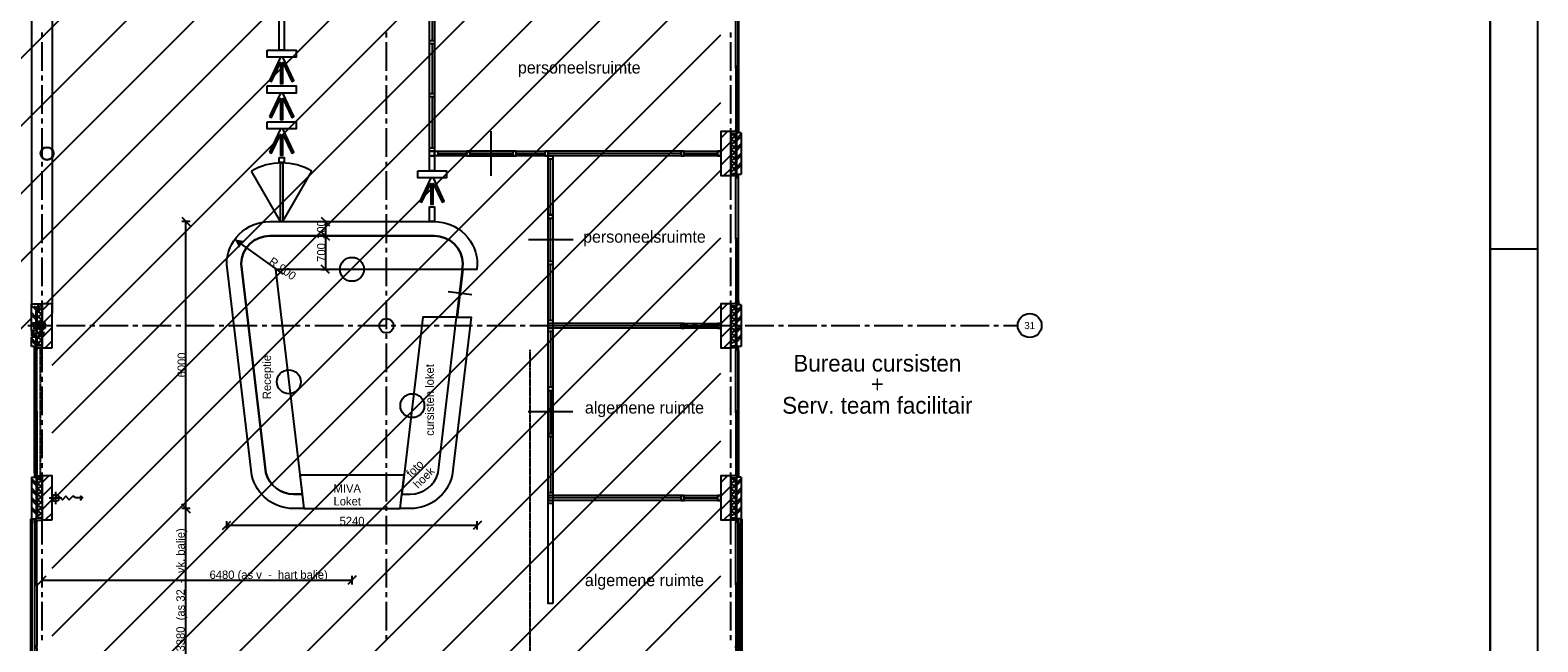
# Model space of a CAD drawing. Extents: x -66955 to 52345, y -20450 to 69550.
# Tile 68 of 94: x 20821 to 52345, y 1043 to 13830. Entities that reach past the tile are written whole.
import ezdxf
from ezdxf.enums import TextEntityAlignment as Align

# ---------------------------------------------------------------- set-up
doc = ezdxf.new("R2010")
doc.units = 0
doc.header["$MEASUREMENT"] = 0
for name, pattern in [('DASHED', [0.75, 0.5, -0.25]), ('HIDDEN', [0.375, 0.25, -0.125]), ('LEEG', [1, -1])]:
    doc.linetypes.add(name, pattern=pattern)
doc.layers.get('DEFPOINTS').update_dxf_attribs({"linetype": 'CONTINUOUS'})
for name, color, linetype in [('-01-', 7, 'CONTINUOUS'), ('-21-', 7, 'CONTINUOUS'), ('-22-', 7, 'CONTINUOUS'), ('-32-', 7, 'CONTINUOUS'), ('-73-', 7, 'CONTINUOUS'), ('-E2-', 7, 'CONTINUOUS'), ('-E8-', 7, 'CONTINUOUS'), ('BEGGR--11-', 7, 'CONTINUOUS'), ('BEGGR--21-', 7, 'CONTINUOUS'), ('BEGGR--22-', 7, 'CONTINUOUS'), ('BEGGR--28-', 7, 'CONTINUOUS'), ('BEGGR--31-', 7, 'CONTINUOUS'), ('BEGGR--E5-', 7, 'CONTINUOUS'), ('STRAMIEN--01-', 7, 'CONTINUOUS'), ('STRAMIEN--E3-', 7, 'CONTINUOUS'), ('STRAMIEN--E7-', 7, 'CONTINUOUS')]:
    doc.layers.add(name, color=color, linetype=linetype)
doc.styles.add('ROMANS', font='ROMANS', dxfattribs={"height": 0.2})
doc.styles.add('txt', font='TXT', dxfattribs={"height": 0.2})
doc.dimstyles.new('MSADIM', dxfattribs={"dimtxt": 175, "dimasz": 175, "dimexe": 87.5, "dimexo": -87.5, "dimgap": 0, "dimtad": 1, "dimdec": 0, "dimzin": 2, "dimtxsty": 'txt', "dimtsz": 175, "dimcen": 175, "dimazin": 3, "dimtfac": 1, "dimtdec": 0, "dimtofl": 0, "dimtmove": 0, "dimatfit": 3, "dimtvp": 87.5, "dimtolj": 1, "dimtzin": 2})

# ---------------------------------------------------------------- blocks, each defined once
blk = doc.blocks.new('*O1')
at = {"layer": '-E2-', "color": 7, "linetype": 'CONTINUOUS'}
blk.add_line((10500, 14850), (9500, 14850), dxfattribs=at)
blk = doc.blocks.new('*O0')
at = {"layer": '-E2-', "color": 7, "linetype": 'CONTINUOUS'}
for points in [[(42000, -89500), (42000, 0), (-76800, 0), (-76800, -89500)], [(-75800, -1000), (41000, -1000), (41000, -79500), (-75800, -79500), (-75800, -1000)], [(41000, -1000), (-75800, -1000), (-75800, -79500), (41000, -79500)]]:
    blk.add_lwpolyline(points, close=True, dxfattribs=at)
blk.add_blockref('*O1', (31500, -74650), dxfattribs=at)
blk = doc.blocks.new('A0100S')
at = {"layer": '-E2-', "color": 7, "linetype": 'CONTINUOUS'}
blk.add_blockref('*O0', (-42000, 89500), dxfattribs=at)
blk = doc.blocks.new('*O25')
at = {"layer": '-32-', "color": 7, "linetype": 'CONTINUOUS'}
blk.add_line((465, 0), (-465, 0), dxfattribs=at)
for points in [[(-50, 517), (-50, -517), (50, -517), (50, 517)], [(50, 517), (-50, 517), (-50, 450), (50, 450)], [(50, -517), (-50, -517), (-50, -450), (50, -450)]]:
    blk.add_lwpolyline(points, close=True, dxfattribs=at)
blk = doc.blocks.new('*O26')
at = {"layer": '-32-', "color": 7, "linetype": 'CONTINUOUS'}
blk.add_line((465, 0), (-465, 0), dxfattribs=at)
for points in [[(-57, -517), (-57, 517), (43, 517), (43, -517)], [(43, 517), (-57, 517), (-57, 450), (43, 450)], [(43, -517), (-57, -517), (-57, -450), (43, -450)]]:
    blk.add_lwpolyline(points, close=True, dxfattribs=at)
blk = doc.blocks.new('*O71')
at = {"layer": '-73-', "color": 7, "linetype": 'CONTINUOUS'}
blk.add_line((2505, 1470), (2008, 1530), dxfattribs=at)
for points in [[(2320, 2116, 0.406413), (1720, 2700), (-1720, 2700, 0.406427), (-2320, 2116), (-2320, 2116), (-1799, -2256, 0.338928), (-1220, -2700), (-1042, -2700), (-1006, -3000), (-1220, -3000, -0.346396), (-2095, -2311), (-2095, -2311), (-2620, 2100, -0.414214), (-1720, 3000), (1720, 3000, -0.414214), (2620, 2100), (2608, 2000), (2306, 2000), (2320, 2116)], [(2320, 2116), (2306, 2000), (-1601, 2000), (-1042, -2700), (-1220, -2700, -0.338926), (-1799, -2256), (-2320, 2116, -0.406414), (-1720, 2700), (1720, 2700, -0.406414), (2320, 2116)], [(2187, 1000), (2489, 1000), (2095, -2311, -0.346396), (1220, -3000), (1006, -3000), (1042, -2700), (1220, -2700, 0.338926), (1799, -2256), (2187, 1000)], [(1799, -2256), (2187, 1000), (1482, 1000), (1042, -2700), (1220, -2700, 0.338926), (1799, -2256)]]:
    blk.add_lwpolyline(points, format="xyb", dxfattribs=at)
for points in [[(2187, 1000), (2207, 1000), (2326, 2000), (2306, 2000)], [(-1089, -2300), (-1006, -3000), (1006, -3000), (1089, -2300)]]:
    blk.add_lwpolyline(points, close=True, dxfattribs=at)
for centre in [(0, 2000), (-1321, -350), (1262, -850)]:
    blk.add_circle(centre, 250, dxfattribs=at)
blk = doc.blocks.new('*N72')
at = {"layer": '-E8-', "color": 7, "linetype": 'CONTINUOUS'}
for p, q in [((23991.5, 9917.5), (24166.5, 9742.5)), ((24166.5, 9830), (23991.5, 9830)), ((24079, 3830), (24079, 9830)), ((24166.5, 3742.5), (23991.5, 3917.5)), ((24166.5, 3830), (23991.5, 3830))]:
    blk.add_line(p, q, dxfattribs=at)
at = {"layer": 'DEFPOINTS', "color": 0, "linetype": 'BYBLOCK'}
for p in [(26390, 9830), (23991.5, 6830), (24079, 3830), (28110, 3830)]:
    blk.add_point(p, dxfattribs=at).dxf.unprotected_set("ltscale", 0)
at = {"layer": '-E8-', "color": 7, "linetype": 'CONTINUOUS', "insert": (23991.5, 6570.61), "char_height": 175, "width": 2090.67, "attachment_point": 4, "rotation": 90, "style": 'txt'}
blk.add_mtext('{\\A0;6000}', dxfattribs=at)
blk = doc.blocks.new('*N73')
at = {"layer": '-E8-', "color": 7, "linetype": 'CONTINUOUS'}
blk.add_line((25099, 9456), (26108, 8730), dxfattribs=at)
blk.add_solid([(25190, 9282), (25099, 9456), (25293, 9424)], dxfattribs=at)
at = {"layer": 'DEFPOINTS', "color": 0, "linetype": 'BYBLOCK'}
for p in [(25830, 8930), (26002, 8914), (26561, 8404)]:
    blk.add_point(p, dxfattribs=at).dxf.unprotected_set("ltscale", 0)
at = {"layer": '-E8-', "color": 7, "linetype": 'CONTINUOUS', "insert": (25845, 9027), "char_height": 175, "width": 2417.34, "attachment_point": 4, "rotation": 324.2678, "style": 'txt'}
blk.add_mtext('{\\A0;R 900}', dxfattribs=at)
blk = doc.blocks.new('*N74')
at = {"layer": '-E8-', "color": 7, "linetype": 'CONTINUOUS'}
for p, q in [((24842.5, 3392.5), (25017.5, 3567.5)), ((24930, 3392.5), (24930, 3567.5)), ((24930, 3480), (30170, 3480)), ((30257.5, 3567.5), (30082.5, 3392.5)), ((30170, 3392.5), (30170, 3567.5))]:
    blk.add_line(p, q, dxfattribs=at)
at = {"layer": 'DEFPOINTS', "color": 0, "linetype": 'BYBLOCK'}
for p in [(24930, 3480), (27550, 3567.5), (24930, 2211), (30170, 2211)]:
    blk.add_point(p, dxfattribs=at).dxf.unprotected_set("ltscale", 0)
at = {"layer": '-E8-', "color": 7, "linetype": 'CONTINUOUS', "insert": (27290.61, 3567.5), "char_height": 175, "width": 2090.67, "attachment_point": 4, "style": 'txt'}
blk.add_mtext('{\\A0;5240}', dxfattribs=at)
blk = doc.blocks.new('*N79')
at = {"layer": '-E8-', "color": 7, "linetype": 'CONTINUOUS'}
for p, q in [((26907.5, 9917.5), (27082.5, 9742.5)), ((26907.5, 9830), (27082.5, 9830)), ((26995, 9853), (26995, 9530)), ((27082.5, 9442.5), (26907.5, 9617.5)), ((26907.5, 9530), (27082.5, 9530))]:
    blk.add_line(p, q, dxfattribs=at)
at = {"layer": 'DEFPOINTS', "color": 0, "linetype": 'BYBLOCK'}
for p in [(25830, 9830), (26995, 9830), (25830, 9530), (26907.5, 9659.72)]:
    blk.add_point(p, dxfattribs=at).dxf.unprotected_set("ltscale", 0)
at = {"layer": '-E8-', "color": 7, "linetype": 'CONTINUOUS', "insert": (26907.5, 9466.44), "char_height": 175, "width": 1892.34, "attachment_point": 4, "rotation": 90, "style": 'txt'}
blk.add_mtext('{\\A0;300}', dxfattribs=at)
blk = doc.blocks.new('*N80')
at = {"layer": '-E8-', "color": 7, "linetype": 'CONTINUOUS'}
for p, q in [((26907.5, 9617.5), (27082.5, 9442.5)), ((26995, 9530), (26995, 8830)), ((27082.5, 8742.5), (26907.5, 8917.5)), ((26907.5, 8830), (27082.5, 8830))]:
    blk.add_line(p, q, dxfattribs=at)
at = {"layer": 'DEFPOINTS', "color": 0, "linetype": 'BYBLOCK'}
for p in [(25830, 9530), (26995, 9530), (26907.5, 9180), (25948.97, 8830)]:
    blk.add_point(p, dxfattribs=at).dxf.unprotected_set("ltscale", 0)
at = {"layer": '-E8-', "color": 7, "linetype": 'CONTINUOUS', "insert": (26907.5, 8986.72), "char_height": 175, "width": 1892.34, "attachment_point": 4, "rotation": 90, "style": 'txt'}
blk.add_mtext('{\\A0;700}', dxfattribs=at)
blk = doc.blocks.new('*O84')
at = {"layer": '-32-', "color": 7, "linetype": 'CONTINUOUS'}
for points in [[(-300, 350), (300, 350), (300, 200), (-300, 200)], [(-255.09, -287.9), (-209.79, -309.03), (-25, 87.24), (-25, -350), (25, -350), (25, 87.24), (209.79, -309.03), (255.09, -287.9), (27.58, 200), (-27.58, 200)]]:
    blk.add_lwpolyline(points, close=True, dxfattribs=at)
blk = doc.blocks.new('*O85')
at = {"layer": '-32-', "color": 7, "linetype": 'CONTINUOUS'}
for points in [[(-300, 350), (300, 350), (300, 200), (-300, 200)], [(-255.09, -287.9), (-209.79, -309.03), (-25, 87.24), (-25, -350), (25, -350), (25, 87.24), (209.79, -309.03), (255.09, -287.9), (27.58, 200), (-27.58, 200)]]:
    blk.add_lwpolyline(points, close=True, dxfattribs=at)
blk = doc.blocks.new('*O86')
at = {"layer": '-32-', "color": 7, "linetype": 'CONTINUOUS'}
for points in [[(-300, 350), (300, 350), (300, 200), (-300, 200)], [(-255.09, -287.9), (-209.79, -309.03), (-25, 87.24), (-25, -350), (25, -350), (25, 87.24), (209.79, -309.03), (255.09, -287.9), (27.58, 200), (-27.58, 200)]]:
    blk.add_lwpolyline(points, close=True, dxfattribs=at)
blk = doc.blocks.new('*O83')
at = {"layer": '-32-', "color": 7, "linetype": 'CONTINUOUS'}
for p, q in [((-24.99, -2460), (-631.14, -1410.11)), ((25.01, -2460), (631.16, -1410.11))]:
    blk.add_line(p, q, dxfattribs=at)
for points in [[(53.51, 1125), (-53.49, 1125), (-53.49, 2460), (53.51, 2460)], [(-49.99, -1125), (50.01, -1125), (50.01, -1225), (-49.99, -1225)], [(25.01, -2460), (-24.99, -2460), (-24.99, -1235), (25.01, -1235)]]:
    blk.add_lwpolyline(points, close=True, dxfattribs=at)
blk.add_arc((0.01, -2460), 1225, 58.987322, 121.012525, dxfattribs=at)
for name, p in [('*O84', (0.01, 775)), ('*O85', (0.01, 25)), ('*O86', (0.01, -725))]:
    blk.add_blockref(name, p, dxfattribs=at)
blk = doc.blocks.new('*O88')
at = {"layer": '-32-', "color": 7, "linetype": 'CONTINUOUS'}
for points in [[(-300, 350), (300, 350), (300, 200), (-300, 200)], [(-255.09, -287.9), (-209.79, -309.03), (-25, 87.24), (-25, -350), (25, -350), (25, 87.24), (209.79, -309.03), (255.09, -287.9), (27.58, 200), (-27.58, 200)]]:
    blk.add_lwpolyline(points, close=True, dxfattribs=at)
blk = doc.blocks.new('*O87')
at = {"layer": '-32-', "color": 7, "linetype": 'CONTINUOUS'}
for points in [[(53.5, 375), (-53.5, 375), (-53.5, 685), (53.5, 685)], [(53.5, -685), (-53.5, -685), (-53.5, -375), (53.5, -375)]]:
    blk.add_lwpolyline(points, close=True, dxfattribs=at)
blk.add_blockref('*O88', (0, 25), dxfattribs=at)
blk = doc.blocks.new('*O96')
at = {"layer": '-22-', "color": 7, "linetype": 'CONTINUOUS'}
blk.add_line((-348, 0), (348.01, 0), dxfattribs=at)
blk.add_lwpolyline([(415.01, 50), (415.01, -50), (-415, -50), (-415, 50)], close=True, dxfattribs=at)
at = {"layer": '-32-', "color": 7, "linetype": 'CONTINUOUS'}
for points in [[(-348, -50), (-348, 50), (-415, 50), (-415, -50)], [(415.01, -50), (415.01, 50), (348.01, 50), (348.01, -50)]]:
    blk.add_lwpolyline(points, close=True, dxfattribs=at)
blk = doc.blocks.new('*O97')
at = {"layer": '-22-', "color": 7, "linetype": 'CONTINUOUS'}
blk.add_line((-348, 0), (348.01, 0), dxfattribs=at)
blk.add_lwpolyline([(415.01, 50), (415.01, -50), (-415, -50), (-415, 50)], close=True, dxfattribs=at)
at = {"layer": '-32-', "color": 7, "linetype": 'CONTINUOUS'}
for points in [[(-348, -50), (-348, 50), (-415, 50), (-415, -50)], [(415.01, -50), (415.01, 50), (348.01, 50), (348.01, -50)]]:
    blk.add_lwpolyline(points, close=True, dxfattribs=at)
blk = doc.blocks.new('*O98')
at = {"layer": '-22-', "color": 7, "linetype": 'CONTINUOUS'}
blk.add_line((-348, 0), (348.01, 0), dxfattribs=at)
blk.add_lwpolyline([(415.01, 50), (415.01, -50), (-415, -50), (-415, 50)], close=True, dxfattribs=at)
at = {"layer": '-32-', "color": 7, "linetype": 'CONTINUOUS'}
for points in [[(-348, -50), (-348, 50), (-415, 50), (-415, -50)], [(415.01, -50), (415.01, 50), (348.01, 50), (348.01, -50)]]:
    blk.add_lwpolyline(points, close=True, dxfattribs=at)
blk = doc.blocks.new('*O99')
at = {"layer": '-32-', "color": 7, "linetype": 'CONTINUOUS'}
blk.add_line((0, -465), (0, 465), dxfattribs=at)
for points in [[(517, 50), (-517, 50), (-517, -50), (517, -50)], [(-517, -50), (-517, 50), (-450, 50), (-450, -50)], [(517, -50), (517, 50), (450, 50), (450, -50)]]:
    blk.add_lwpolyline(points, close=True, dxfattribs=at)
blk = doc.blocks.new('*N127')
at = {"layer": '-E8-', "color": 7, "linetype": 'CONTINUOUS'}
for p, q in [((23991.5, 3917.5), (24166.5, 3742.5)), ((24166.5, 3830), (23991.5, 3830)), ((24079, 450), (24079, 3830)), ((24166.5, 362.5), (23991.5, 537.5)), ((24166.5, 450), (23991.5, 450))]:
    blk.add_line(p, q, dxfattribs=at)
at = {"layer": 'DEFPOINTS', "color": 0, "linetype": 'BYBLOCK'}
for p in [(26390, 3830), (23991.5, 2139.995), (24079, 450), (25419, 450)]:
    blk.add_point(p, dxfattribs=at).dxf.unprotected_set("ltscale", 0)
at = {"layer": '-E8-', "color": 7, "linetype": 'CONTINUOUS', "insert": (23991.5, 841.84), "char_height": 175, "width": 5206.965, "attachment_point": 4, "rotation": 90, "style": 'txt'}
blk.add_mtext('{\\A0;3380  (as 32  -  vk. balie)}', dxfattribs=at)
blk = doc.blocks.new('*N128')
at = {"layer": '-E8-', "color": 7, "linetype": 'CONTINUOUS'}
for p, q in [((20982.5, 2244.5), (21157.5, 2419.5)), ((21070, 2244.5), (21070, 2419.5)), ((21070, 2332), (27550, 2332)), ((27637.5, 2419.5), (27462.5, 2244.5)), ((27550, 2419.5), (27550, 2244.5))]:
    blk.add_line(p, q, dxfattribs=at)
at = {"layer": 'DEFPOINTS', "color": 0, "linetype": 'BYBLOCK'}
for p in [(27550, 3624), (21070, 2332), (25817.28, 2419.5), (21070, -8526)]:
    blk.add_point(p, dxfattribs=at).dxf.unprotected_set("ltscale", 0)
at = {"layer": '-E8-', "color": 7, "linetype": 'CONTINUOUS', "insert": (24572, 2419.5), "char_height": 175, "width": 5048.34, "attachment_point": 4, "style": 'txt'}
blk.add_mtext('{\\A0;6480 (as v  -  hart balie)}', dxfattribs=at)
blk = doc.blocks.new('*O164')
at = {"layer": 'BEGGR--28-', "color": 5, "linetype": 'CONTINUOUS'}
for radius in [136, 130]:
    blk.add_circle((0, 0), radius, dxfattribs=at)
blk = doc.blocks.new('*O168')
at = {"layer": 'BEGGR--31-', "color": 7, "linetype": 'CONTINUOUS'}
for points in [[(-92.5, 1277), (-92.5, 1355), (-87.5, 1355), (-87.5, 1333), (-42.5, 1333), (-42.5, 1299), (-87.5, 1299), (-87.5, 1277)], [(-87.5, 39), (-92.5, 39), (-92.5, 1277), (-87.5, 1277)], [(-42.5, 1299), (-87.5, 1299), (-87.5, 17), (-42.5, 17)], [(-83.5, 1333), (-83.5, 1338), (-53.5, 1338), (-53.5, 1333)], [(-53.5, 1382), (-53.5, 1363), (-75.5, 1363), (-75.5, 1338), (66.5, 1338), (66.5, 1382)], [(-92.5, -39), (-92.5, 39), (-87.5, 39), (-87.5, 17), (-42.5, 17), (-42.5, -17), (-87.5, -17), (-87.5, -39)], [(-87.5, -1277), (-92.5, -1277), (-92.5, -39), (-87.5, -39)], [(-87.5, -17), (-42.5, -17), (-42.5, -1299), (-87.5, -1299)], [(-92.5, -1277), (-92.5, -1355), (-87.5, -1355), (-87.5, -1333), (-42.5, -1333), (-42.5, -1299), (-87.5, -1299), (-87.5, -1277)], [(-83.5, -1333), (-83.5, -1338), (-53.5, -1338), (-53.5, -1333)], [(-53.5, -1382), (-53.5, -1363), (-75.5, -1363), (-75.5, -1338), (66.5, -1338), (66.5, -1382)]]:
    blk.add_lwpolyline(points, close=True, dxfattribs=at)
blk = doc.blocks.new('MERKBF')
at = {"layer": 'BEGGR--31-', "color": 7, "linetype": 'CONTINUOUS'}
blk.add_blockref('*O168', (75.5, -1363), dxfattribs=at)
blk = doc.blocks.new('*O207')
at = {"layer": 'BEGGR--E5-', "color": 7, "linetype": 'CONTINUOUS'}
for p, q in [((-347, 0), (-83, 0)), ((-215, 132), (-215, -132)), ((347, 0), (301, -49))]:
    blk.add_line(p, q, dxfattribs=at)
for points in [[(208, 0), (143, 36), (71, -36), (-1, 36), (-73, -36), (-145, 36)], [(301, 46), (347, 0), (208, 0)]]:
    blk.add_lwpolyline(points, dxfattribs=at)
blk.add_circle((-215, 0), 72, dxfattribs=at)
blk = doc.blocks.new('*O230')
at = {"layer": 'BEGGR--31-', "color": 7, "linetype": 'CONTINUOUS'}
for points in [[(-1382, -53.5), (-1363, -53.5), (-1363, -75.5), (-1338, -75.5), (-1338, 66.5), (-1382, 66.5)], [(1382, -43.5), (1363, -43.5), (1363, -83.5), (1338, -83.5), (1338, 66.5), (1382, 66.5)], [(-1277, -92.5), (-1355, -92.5), (-1355, -87.5), (-1333, -87.5), (-1333, -42.5), (-1299, -42.5), (-1299, -87.5), (-1277, -87.5)], [(-1333, -83.5), (-1338, -83.5), (-1338, -53.5), (-1333, -53.5)], [(-1299, -42.5), (-1299, -87.5), (-17, -87.5), (-17, -42.5)], [(-39, -87.5), (-39, -92.5), (-1277, -92.5), (-1277, -87.5)], [(39, -92.5), (-39, -92.5), (-39, -87.5), (-17, -87.5), (-17, -42.5), (17, -42.5), (17, -87.5), (39, -87.5)], [(17, -87.5), (17, -42.5), (1299, -42.5), (1299, -87.5)], [(1277, -87.5), (1277, -92.5), (39, -92.5), (39, -87.5)], [(1277, -92.5), (1355, -92.5), (1355, -87.5), (1333, -87.5), (1333, -42.5), (1299, -42.5), (1299, -87.5), (1277, -87.5)], [(1333, -83.5), (1338, -83.5), (1338, -53.5), (1333, -53.5)]]:
    blk.add_lwpolyline(points, close=True, dxfattribs=at)
blk = doc.blocks.new('MRKWFS')
at = {"layer": 'BEGGR--31-', "color": 7, "linetype": 'CONTINUOUS'}
blk.add_blockref('*O230', (1382, -66.5), dxfattribs=at)
blk = doc.blocks.new('B__DIM')
at = {"layer": 'BEGGR--28-', "color": 7, "linetype": 'CONTINUOUS'}
for p, q in [((-0.5, -0.5), (0.5, 0.5)), ((-0.5, 0), (0.5, 0)), ((0, 0.5), (0, -0.5))]:
    blk.add_line(p, q, dxfattribs=at)
blk = doc.blocks.new('B28KOK')
at = {"layer": 'BEGGR--28-', "color": 7, "linetype": 'CONTINUOUS'}
for p, q in [((-174, 50), (-24, 50)), ((-174, 0), (26, 0)), ((-42, 37), (-92, 27)), ((-48, 44), (-79, 62)), ((-13, 50), (-51, 50)), ((-13, 42), (-51, 42)), ((-50, 50), (-50, 42)), ((-50, 38), (-50, -38)), ((-42, 38), (-42, -38)), ((38, 50), (-38, 50)), ((38, 42), (-38, 42)), ((-25, -50), (-25, 50)), ((25, -50), (25, 0)), ((41, 36), (93, 5)), ((42, -38), (42, 38)), ((48, 44), (79, 62)), ((50, -38), (50, 38)), ((-174, -50), (-24, -50)), ((-174, -50), (26, -50)), ((-42, -39), (-92, -49)), ((-46, -46), (-82, -82)), ((-26, -42), (-51, -42)), ((-26, -50), (-51, -50)), ((-50, -13), (-50, -76)), ((-50, -13), (-50, -51)), ((-50, -42), (-50, -50)), ((-50, -50), (0, -50)), ((-50, -75), (-42, -75)), ((-50, -224), (-50, -149)), ((-50, -150), (50, -150)), ((-42, -13), (-42, -76)), ((-38, -42), (38, -42)), ((-38, -50), (38, -50)), ((0, -13), (0, -51)), ((42, -26), (42, -76)), ((42, -37), (92, -27)), ((42, -75), (50, -75)), ((48, -44), (79, -62)), ((50, -26), (50, -76)), ((50, -224), (50, -149))]:
    blk.add_line(p, q, dxfattribs=at)
for points in [[(-58, 45), (-48, 44), (-54, 53)], [(-50, 31), (-42, 37), (-52, 40)], [(51, 35), (41, 36), (47, 27)], [(54, 53), (48, 44), (58, 45)], [(-50, -56), (-46, -46), (-56, -50)], [(-50, -45), (-42, -39), (-52, -36)], [(50, -31), (42, -37), (52, -40)], [(58, -45), (48, -44), (54, -53)]]:
    blk.add_lwpolyline(points, dxfattribs=at)
for centre, radius, start, end in [((-38, 38), 12, 90, 180), ((-38, 38), 4, 90, 180), ((38, 38), 12, 0, 90), ((38, 38), 4, 0, 90), ((-38, -38), 12, 180, 270), ((-38, -38), 4, 180, 270), ((38, -38), 4, 270, 360), ((38, -38), 12, 270, 360)]:
    blk.add_arc(centre, radius, start, end, dxfattribs=at)
at = {"layer": 'BEGGR--28-', "color": 7, "linetype": 'CONTINUOUS', "xscale": 9, "yscale": -9}
for p, rotation in [((-50, 50), 90), ((-50, 42), 270), ((-25, 50), 90), ((25, 0), 90), ((-50, -42), 90), ((-50, -50), 270), ((-50, -50), 180), ((-50, -75), 180), ((-50, -150), 180), ((-25, -50), 270), ((25, -50), 270), ((42, -75), 180)]:
    blk.add_blockref('B__DIM', p, dxfattribs=dict(at, rotation=rotation))
for p in [(-42, -75), (0, -50), (50, -75), (50, -150)]:
    blk.add_blockref('B__DIM', p, dxfattribs=at)
at = {"layer": 'BEGGR--28-', "color": 7, "linetype": 'CONTINUOUS', "extrusion": (0, 0, -1), "style": 'ROMANS'}
for s, rotation, p in [('4', 348.7023, (88, 33)), ('R', 348.7023, (75, 35)), ('12', 30.9762, (64, 59)), ('R', 30.9762, (53, 52)), ('8', 90, (46, 43)), ('100', 90, (20, -12)), ('12', 329.0238, (-65, 59)), ('R', 329.0238, (-76, 66)), ('4', 30.9592, (-84, 16)), ('R', 30.9592, (-96, 9)), ('4', 348.6941, (88, -43)), ('12', 315, (76, -69)), ('R', 348.6941, (75, -41)), ('R', 315, (66, -60)), ('8', 90, (46, -49)), ('50', 90, (-30, -32)), ('12', 30.9555, (-69, -52)), ('4', 348.6941, (-78, -25)), ('R', 30.9555, (-81, -59)), ('R', 348.6941, (-91, -23))]:
    blk.add_text(s, height=9, rotation=rotation, dxfattribs=at).set_placement(p)
for s, p in [('8', (43, -70)), ('50', (18, -46)), ('100', (-12, -146)), ('8', (-49, -70))]:
    blk.add_text(s, height=9, dxfattribs=at).set_placement(p)
blk = doc.blocks.new('*O408')
at = {"layer": 'BEGGR--31-', "color": 7, "linetype": 'CONTINUOUS'}
for points in [[(-92.5, 1594.01), (-92.5, 1672.01), (-87.5, 1672.01), (-87.5, 1650.01), (-42.5, 1650.01), (-42.5, 1616.01), (-87.5, 1616.01), (-87.5, 1594.01)], [(-87.5, 1594.01), (-92.5, 1594.01), (-92.5, 356.01), (-87.5, 356.01)], [(-87.5, 334.01), (-42.5, 334.01), (-42.5, 1616.01), (-87.5, 1616.01)], [(-83.5, 1650.01), (-83.5, 1655.01), (-53.5, 1655.01), (-53.5, 1650.01)], [(-53.5, 1699.01), (-53.5, 1680.01), (-75.5, 1680.01), (-75.5, 1655.01), (66.5, 1655.01), (66.5, 1699.01)], [(-92.5, 356.01), (-92.5, 278.01), (-87.5, 278.01), (-87.5, 300.01), (-42.5, 300.01), (-42.5, 334.01), (-87.5, 334.01), (-87.5, 356.01)], [(-87.5, 278.01), (-92.5, 278.01), (-92.5, -959.99), (-87.5, -959.99)], [(-42.5, -981.99), (-87.5, -981.99), (-87.5, 300.01), (-42.5, 300.01)], [(-92.5, -959.99), (-92.5, -1037.99), (-87.5, -1037.99), (-87.5, -1015.99), (-42.5, -1015.99), (-42.5, -981.99), (-87.5, -981.99), (-87.5, -959.99)], [(-87.5, -1037.99), (-92.5, -1037.99), (-92.5, -1679), (-87.5, -1679)], [(-42.5, -1679), (-47.5, -1679), (-47.5, -1699), (-87.5, -1699), (-87.5, -1015.99), (-42.5, -1015.99)]]:
    blk.add_lwpolyline(points, close=True, dxfattribs=at)
blk = doc.blocks.new('MERDFS')
at = {"layer": 'BEGGR--31-', "color": 7, "linetype": 'CONTINUOUS'}
blk.add_blockref('*O408', (92.5, -1672.01), dxfattribs=at)
blk = doc.blocks.new('*O411')
at = {"layer": 'BEGGR--31-', "color": 7, "linetype": 'CONTINUOUS'}
for points in [[(53.5, 1699.01), (53.5, 1680.01), (75.5, 1680.01), (75.5, 1655.01), (-66.5, 1655.01), (-66.5, 1699.01)], [(92.5, 1594.01), (92.5, 1672.01), (87.5, 1672.01), (87.5, 1650.01), (42.5, 1650.01), (42.5, 1616.01), (87.5, 1616.01), (87.5, 1594.01)], [(87.5, 334.01), (42.5, 334.01), (42.5, 1616.01), (87.5, 1616.01)], [(83.5, 1650.01), (83.5, 1655.01), (53.5, 1655.01), (53.5, 1650.01)], [(87.5, 1594.01), (92.5, 1594.01), (92.5, 356.01), (87.5, 356.01)], [(92.5, 356.01), (92.5, 278.01), (87.5, 278.01), (87.5, 300.01), (42.5, 300.01), (42.5, 334.01), (87.5, 334.01), (87.5, 356.01)], [(42.5, -981.99), (87.5, -981.99), (87.5, 300.01), (42.5, 300.01)], [(87.5, 278.01), (92.5, 278.01), (92.5, -959.99), (87.5, -959.99)], [(92.5, -959.99), (92.5, -1037.99), (87.5, -1037.99), (87.5, -1015.99), (42.5, -1015.99), (42.5, -981.99), (87.5, -981.99), (87.5, -959.99)], [(42.5, -1679), (47.5, -1679), (47.5, -1699), (87.5, -1699), (87.5, -1015.99), (42.5, -1015.99)], [(87.5, -1037.99), (92.5, -1037.99), (92.5, -1679), (87.5, -1679)]]:
    blk.add_lwpolyline(points, close=True, dxfattribs=at)
blk = doc.blocks.new('MERKDF')
at = {"layer": 'BEGGR--31-', "color": 7, "linetype": 'CONTINUOUS'}
blk.add_blockref('*O411', (-92.5, -1672.01), dxfattribs=at)
blk = doc.blocks.new('*O568')
at = {"layer": 'STRAMIEN--E3-', "color": 251, "linetype": 'DASHED'}
blk.add_line((192, 7985), (192, -7542.12), dxfattribs=at)
at = {"layer": 'STRAMIEN--E3-', "color": 251, "linetype": 'CONTINUOUS'}
blk.add_lwpolyline([(-192, -7763.56), (192, -7542.12), (192, -7985)], close=True, dxfattribs=at)
blk = doc.blocks.new('*O567')
at = {"layer": 'STRAMIEN--E3-', "color": 251, "linetype": 'CONTINUOUS'}
blk.add_blockref('*O568', (-13, 73.28), dxfattribs=at)

msp = doc.modelspace()

# ---------------------------------------------------------------- linework, layer by layer
at = {"layer": '-21-', "color": 7, "linetype": 'HIDDEN'}
for p, q in [((20850, 14390), (20850, 8110)), ((21280, 14390), (21280, 7900))]:
    msp.add_line(p, q, dxfattribs=at)
at = {"layer": '-22-', "color": 7, "linetype": 'CONTINUOUS'}
for p, q in [((29223.5, 14683), (29223.5, 13611.5)), ((29223.5, 13544.5), (29223.5, 12506.5)), ((29223.5, 12439.5), (29223.5, 11367)), ((29344, 11250), (29946.5, 11250)), ((30013.5, 11250), (30913.5, 11250)), ((30980.5, 11250), (31583, 11250)), ((34429.99, 11300), (31650, 11300)), ((31650, 11300), (31650, 11200)), ((34429.99, 11200), (31650, 11200)), ((31700, 9967), (31700, 11133)), ((34429.99, 11300), (34429.99, 11200)), ((31700, 9000), (31700, 9900)), ((31701, 7767), (31701, 8933)), ((34429.99, 7700), (31650, 7700)), ((31650, 7700), (31650, 7600)), ((34429.99, 7600), (31650, 7600)), ((34429.99, 7700), (34429.99, 7600)), ((31701, 7533), (31701, 6367)), ((31700, 6300), (31700, 5400)), ((31700, 5333), (31700, 4167)), ((34429.99, 4100), (31650, 4100)), ((31650, 4100), (31650, 4000)), ((34429.99, 4100), (34429.99, 4000)), ((34429.99, 4000), (31650, 4000))]:
    msp.add_line(p, q, dxfattribs=at)
at = {"layer": '-22-', "color": 7, "linetype": 'LEEG'}
for p, q in [((34429.99, 11250), (31650, 11250)), ((34429.99, 7650), (31650, 7650)), ((34429.99, 4050), (31650, 4050))]:
    msp.add_line(p, q, dxfattribs=at)
at = {"layer": '-22-', "color": 7, "linetype": 'CONTINUOUS'}
for points in [[(31650, 11200), (29170, 11200), (29170, 14750), (29277, 14750), (29277, 11300), (31650, 11300)], [(31750, 1845), (31650, 1845), (31650, 11200), (31750, 11200)]]:
    msp.add_lwpolyline(points, close=True, dxfattribs=at)
at = {"layer": '-32-', "color": 7, "linetype": 'CONTINUOUS'}
for points in [[(29277, 13544.5), (29170, 13544.5), (29170, 13611.5), (29277, 13611.5)], [(29277, 12439.5), (29170, 12439.5), (29170, 12506.5), (29277, 12506.5)], [(29277, 11300), (29170, 11300), (29170, 11367), (29277, 11367)], [(29277, 11200), (29170, 11200), (29170, 11300), (29277, 11300)], [(29277, 11200), (29277, 11300), (29344, 11300), (29344, 11200)], [(31650, 11200), (31650, 11300), (31583, 11300), (31583, 11200)], [(31750, 11133), (31650, 11133), (31650, 11200), (31750, 11200)], [(31751, 7700), (31651, 7700), (31651, 7767), (31751, 7767)], [(31751, 7533), (31651, 7533), (31651, 7600), (31751, 7600)], [(31750, 4100), (31650, 4100), (31650, 4167), (31750, 4167)], [(31750, 3933), (31650, 3933), (31650, 4000), (31750, 4000)]]:
    msp.add_lwpolyline(points, close=True, dxfattribs=at)
at = {"layer": 'BEGGR--11-', "color": 1, "linetype": 'CONTINUOUS'}
for p, q in [((21151.05, 8110), (30101.05, 17060)), ((14909.19, 7525), (22134.19, 14750)), ((16323.41, 7525), (23548.41, 14750)), ((17737.62, 7525), (24962.62, 14750)), ((19151.83, 7525), (26376.83, 14750)), ((21280, 6824.74), (29205.26, 14750)), ((21280, 5410.53), (30619.47, 14750)), ((21280, 3996.31), (32033.69, 14750)), ((21280, 2582.1), (33447.9, 14750)), ((21280, 1167.88), (34862.12, 14750)), ((21188, -338.33), (35260, 13733.67)), ((21188, -1752.54), (35260, 12319.46)), ((21188, -3166.76), (35260, 10905.24)), ((21188, -4580.97), (35260, 9491.03)), ((22356.18, -4827), (35260, 8076.82)), ((20566.05, 7525), (20850, 7808.95)), ((23770.4, -4827), (35260, 6662.6)), ((25184.61, -4827), (35260, 5248.39)), ((26598.82, -4827), (35260, 3834.18)), ((28013.04, -4827), (35260, 2419.96))]:
    msp.add_line(p, q, dxfattribs=at)
at = {"layer": 'BEGGR--21-', "color": 7, "linetype": 'CONTINUOUS'}
for p, q in [((35398.31, 11710), (35260, 11571.69)), ((35590, 11685), (35590, 10815)), ((35690, 11685), (35590, 11685)), ((35690, 11685), (35690, 10815)), ((35470, 11498.84), (35260, 11288.84)), ((35690, 11660), (35590, 11560)), ((35690, 11610), (35590, 11510)), ((35690, 11460), (35590, 11360)), ((35690, 11410), (35590, 11310)), ((35470, 11216), (35260, 11006)), ((35690, 11260), (35590, 11160)), ((35690, 11210), (35590, 11110)), ((35690, 11060), (35590, 10960)), ((35470, 10933.16), (35326.84, 10790)), ((35690, 11010), (35590, 10910)), ((35690, 10815), (35590, 10815)), ((20850, 7550), (20850, 8110)), ((20850, 8110), (21070, 8110)), ((20950, 7825), (20850, 7925)), ((20950, 7975), (20865, 8060)), ((20950, 8025), (20915, 8060)), ((20925, 8010), (21025, 8110)), ((20950, 7550), (20950, 8010)), ((20950, 8010), (21070, 8010)), ((20975, 8010), (21070, 8105)), ((21070, 8010), (21070, 8110)), ((21208.31, 8110), (21070, 7971.69)), ((21280, 7898.84), (21070, 7688.84)), ((35398.31, 8110), (35260, 7971.69)), ((35470, 7898.84), (35260, 7688.84)), ((35590, 8085), (35590, 7215)), ((35690, 8085), (35590, 8085)), ((35690, 8060), (35590, 7960)), ((35690, 8010), (35590, 7910)), ((35690, 8085), (35690, 7215)), ((20950, 7775), (20850, 7875)), ((20950, 7625), (20850, 7725)), ((20950, 7575), (20850, 7675)), ((21280, 7616), (21070, 7406)), ((35470, 7616), (35260, 7406)), ((35690, 7860), (35590, 7760)), ((35690, 7810), (35590, 7710)), ((35690, 7660), (35590, 7560)), ((35690, 7610), (35590, 7510)), ((20950, 7550), (20850, 7550)), ((20850, 7215.01), (20850, 7410)), ((20950, 7410), (20850, 7410)), ((20950, 7290.01), (20850, 7390.01)), ((20950, 7240.01), (20850, 7340.01)), ((20950, 7215.01), (20950, 7410)), ((21280, 7333.16), (21136.84, 7190)), ((35470, 7333.16), (35326.84, 7190)), ((35690, 7460), (35590, 7360)), ((35690, 7410), (35590, 7310)), ((20950, 7215.01), (20850, 7215.01)), ((35690, 7215), (35590, 7215)), ((20850, 4485), (20850, 3615)), ((20850, 4485), (20950, 4485)), ((20850, 4460), (20950, 4360)), ((20950, 4485), (20950, 3615)), ((21208.31, 4510), (21070, 4371.69)), ((35398.3, 4510), (35260, 4371.7)), ((35590, 4485), (35590, 3615)), ((35690, 4485), (35590, 4485)), ((35690, 4460), (35590, 4360)), ((35690, 4485), (35690, 3615)), ((20850, 4410), (20950, 4310)), ((20850, 4260), (20950, 4160)), ((20850, 4210), (20950, 4110)), ((21280, 4298.84), (21070, 4088.84)), ((35470, 4298.85), (35260, 4088.85)), ((35690, 4410), (35590, 4310)), ((35690, 4260), (35590, 4160)), ((35690, 4210), (35590, 4110)), ((20850, 4060), (20950, 3960)), ((20850, 4010), (20950, 3910)), ((20850, 3860), (20950, 3760)), ((20850, 3810), (20950, 3710)), ((21280, 4016), (21070, 3806)), ((35470, 4016.01), (35260, 3806.01)), ((35690, 4060), (35590, 3960)), ((35690, 4010), (35590, 3910)), ((35690, 3860), (35590, 3760)), ((35690, 3810), (35590, 3710)), ((20850, 3615), (20950, 3615)), ((21280, 3733.16), (21136.84, 3590)), ((35470, 3733.17), (35326.84, 3590.01)), ((35690, 3615), (35590, 3615))]:
    msp.add_line(p, q, dxfattribs=at)
for points in [[(35470, 10790), (35470, 11710), (35260, 11710), (35260, 10790)], [(21280, 7190), (21280, 8110), (21070, 8110), (21070, 7190)], [(35470, 7190), (35470, 8110), (35260, 8110), (35260, 7190)], [(20849.96, 7432), (20887.92, 7432), (20887.92, 7550), (20849.96, 7550)], [(21032, 7432), (21070, 7432), (21070, 7550), (21032, 7550)], [(21280, 3590), (21280, 4510), (21070, 4510), (21070, 3590)], [(35470, 3590.01), (35470, 4510), (35260, 4510), (35260, 3590.01)]]:
    msp.add_lwpolyline(points, close=True, dxfattribs=at)
at = {"layer": 'BEGGR--21-', "color": 7, "linetype": 'HIDDEN'}
msp.add_lwpolyline([(20830, 3615), (20830, -5190), (35710, -5190), (35710, 3615)], dxfattribs=at)
at = {"layer": 'BEGGR--21-', "color": 7, "linetype": 'CONTINUOUS'}
for points in [[(20858, 3615), (20858, 117), (21151.5, 117)], [(35388.5, 117), (35682, 117), (35682, 3615)]]:
    msp.add_lwpolyline(points, dxfattribs=at)
at = {"layer": 'BEGGR--22-', "color": 7, "linetype": 'CONTINUOUS'}
for p, q in [((35470, 11668), (35470, 10832)), ((35470, 11668), (35570, 11668)), ((35570, 11668), (35570, 10832)), ((35470, 10832), (35570, 10832)), ((20970, 7490), (20970, 8010)), ((21070, 8010), (20970, 8010)), ((21070, 7390), (21070, 8010)), ((35470, 8068), (35470, 7232.01)), ((35470, 8068), (35570, 8068)), ((35570, 8068), (35570, 7232.01)), ((20970, 7550), (20888.01, 7550)), ((20888.01, 7550), (20888.01, 7450)), ((20970, 7450), (20888.01, 7450)), ((20970, 7232.01), (20970, 7450)), ((21070, 7232.01), (21070, 7510)), ((21070, 7232.01), (20970, 7232.01)), ((35470, 7232.01), (35570, 7232.01)), ((20970, 4468), (20970, 3632.01)), ((20970, 4468), (21070, 4468)), ((21070, 4468), (21070, 3632.01)), ((35470, 4468), (35470, 3632.01)), ((35470, 4468), (35570, 4468)), ((35570, 4468), (35570, 3632.01)), ((20970, 3632.01), (21070, 3632.01)), ((35470, 3632.01), (35570, 3632.01))]:
    msp.add_line(p, q, dxfattribs=at)
for points in [[(35470, 11668), (35570, 11611), (35470, 11554)], [(35470, 11554), (35570, 11497), (35470, 11440)], [(35470, 11440), (35570, 11383), (35470, 11326)], [(35470, 11326), (35570, 11269), (35470, 11212)], [(35470, 11212), (35570, 11155), (35470, 11098)], [(35470, 11098), (35570, 11041), (35470, 10984)], [(35470, 10984), (35570, 10927), (35470, 10870)], [(21070, 7896), (20970, 7953), (21070, 8010)], [(21070, 7782), (20970, 7839), (21070, 7896)], [(35470, 8068), (35570, 8011), (35470, 7954)], [(35470, 7954), (35570, 7897), (35470, 7840)], [(21070, 7668), (20970, 7725), (21070, 7782)], [(21070, 7554), (20970, 7611), (21070, 7668)], [(35470, 7840), (35570, 7783), (35470, 7726)], [(35470, 7726), (35570, 7669), (35470, 7612)], [(35470, 7612), (35570, 7555), (35470, 7498)], [(20970, 7550), (20913, 7450), (20888, 7494)], [(21070, 7440), (20970, 7497), (21070, 7554)], [(21070, 7346.01), (20970, 7403.01), (21070, 7460.01)], [(21070, 7232.01), (20970, 7289.01), (21070, 7346.01)], [(35470, 7498), (35570, 7441), (35470, 7384)], [(35470, 7384), (35570, 7327), (35470, 7270)], [(20970, 4468), (21070, 4411), (20970, 4354)], [(35470, 4468), (35570, 4411), (35470, 4354)], [(20970, 4354), (21070, 4297), (20970, 4240)], [(20970, 4240), (21070, 4183), (20970, 4126)], [(20970, 4126), (21070, 4069), (20970, 4012)], [(35470, 4354), (35570, 4297), (35470, 4240)], [(35470, 4240), (35570, 4183), (35470, 4126)], [(35470, 4126), (35570, 4069), (35470, 4012)], [(20970, 4012), (21070, 3955), (20970, 3898)], [(20970, 3898), (21070, 3841), (20970, 3784)], [(20970, 3784), (21070, 3727), (20970, 3670)], [(35470, 4012), (35570, 3955), (35470, 3898)], [(35470, 3898), (35570, 3841), (35470, 3784)], [(35470, 3784), (35570, 3727), (35470, 3670)]]:
    msp.add_lwpolyline(points, dxfattribs=at)
at = {"layer": 'BEGGR--28-', "color": 7, "linetype": 'CONTINUOUS'}
msp.add_circle((28270, 7650), 150, dxfattribs=at)
at = {"layer": 'BEGGR--E5-', "color": 1, "linetype": 'DASHED'}
msp.add_line((21029.5, 7186), (21029.5, 4510), dxfattribs=at)
at = {"layer": 'STRAMIEN--E7-', "color": 1, "linetype": 'CONTINUOUS'}
for p, q in [((21070, 13680), (21070, 13780)), ((21070, 13280), (21070, 13580)), ((28270, 13680), (28270, 13780)), ((28270, 13280), (28270, 13580)), ((35470, 13680), (35470, 13780)), ((35470, 13280), (35470, 13580)), ((21070, 12980), (21070, 13280)), ((28270, 12980), (28270, 13280)), ((35470, 12980), (35470, 13280)), ((21070, 12780), (21070, 12880)), ((21070, 12380), (21070, 12680)), ((28270, 12780), (28270, 12880)), ((28270, 12380), (28270, 12680)), ((35470, 12780), (35470, 12880)), ((35470, 12380), (35470, 12680)), ((21070, 12080), (21070, 12380)), ((28270, 12080), (28270, 12380)), ((35470, 12080), (35470, 12380)), ((21070, 11880), (21070, 11980)), ((28270, 11880), (28270, 11980)), ((35470, 11880), (35470, 11980)), ((21070, 11480), (21070, 11780)), ((28270, 11480), (28270, 11780)), ((35470, 11480), (35470, 11780)), ((21070, 11180), (21070, 11480)), ((28270, 11180), (28270, 11480)), ((35470, 11180), (35470, 11480)), ((21070, 10980), (21070, 11080)), ((28270, 10980), (28270, 11080)), ((35470, 10980), (35470, 11080)), ((21070, 10580), (21070, 10880)), ((28270, 10580), (28270, 10880)), ((35470, 10580), (35470, 10880)), ((21070, 10280), (21070, 10580)), ((28270, 10280), (28270, 10580)), ((35470, 10280), (35470, 10580)), ((21070, 10080), (21070, 10180)), ((28270, 10080), (28270, 10180)), ((35470, 10080), (35470, 10180)), ((21070, 9680), (21070, 9980)), ((28270, 9680), (28270, 9980)), ((35470, 9680), (35470, 9980)), ((21070, 9380), (21070, 9680)), ((28270, 9380), (28270, 9680)), ((35470, 9380), (35470, 9680)), ((21070, 9180), (21070, 9280)), ((28270, 9180), (28270, 9280)), ((35470, 9180), (35470, 9280)), ((21070, 8780), (21070, 9080)), ((28270, 8780), (28270, 9080)), ((35470, 8780), (35470, 9080)), ((21070, 8480), (21070, 8780)), ((28270, 8480), (28270, 8780)), ((35470, 8480), (35470, 8780)), ((21070, 8280), (21070, 8380)), ((28270, 8280), (28270, 8380)), ((35470, 8280), (35470, 8380)), ((21070, 7880), (21070, 8180)), ((28270, 7880), (28270, 8180)), ((35470, 7880), (35470, 8180)), ((21070, 7650), (20770, 7650)), ((21070, 7580), (21070, 7880)), ((21270, 7650), (21170, 7650)), ((21670, 7650), (21370, 7650)), ((21970, 7650), (21670, 7650)), ((22170, 7650), (22070, 7650)), ((22570, 7650), (22270, 7650)), ((22870, 7650), (22570, 7650)), ((23070, 7650), (22970, 7650)), ((23470, 7650), (23170, 7650)), ((23770, 7650), (23470, 7650)), ((23970, 7650), (23870, 7650)), ((24370, 7650), (24070, 7650)), ((24670, 7650), (24370, 7650)), ((24870, 7650), (24770, 7650)), ((25270, 7650), (24970, 7650)), ((25570, 7650), (25270, 7650)), ((25770, 7650), (25670, 7650)), ((26170, 7650), (25870, 7650)), ((26470, 7650), (26170, 7650)), ((26670, 7650), (26570, 7650)), ((27070, 7650), (26770, 7650)), ((27370, 7650), (27070, 7650)), ((27570, 7650), (27470, 7650)), ((27970, 7650), (27670, 7650)), ((28270, 7650), (27970, 7650)), ((28270, 7580), (28270, 7880)), ((28470, 7650), (28370, 7650)), ((28870, 7650), (28570, 7650)), ((29170, 7650), (28870, 7650)), ((29370, 7650), (29270, 7650)), ((29770, 7650), (29470, 7650)), ((30070, 7650), (29770, 7650)), ((30270, 7650), (30170, 7650)), ((30670, 7650), (30370, 7650)), ((30970, 7650), (30670, 7650)), ((31170, 7650), (31070, 7650)), ((31570, 7650), (31270, 7650)), ((31870, 7650), (31570, 7650)), ((32070, 7650), (31970, 7650)), ((32470, 7650), (32170, 7650)), ((32770, 7650), (32470, 7650)), ((32970, 7650), (32870, 7650)), ((33370, 7650), (33070, 7650)), ((33670, 7650), (33370, 7650)), ((33870, 7650), (33770, 7650)), ((34270, 7650), (33970, 7650)), ((34570, 7650), (34270, 7650)), ((34770, 7650), (34670, 7650)), ((35170, 7650), (34870, 7650)), ((35470, 7650), (35170, 7650)), ((35470, 7580), (35470, 7880)), ((35670, 7650), (35570, 7650)), ((36070, 7650), (35770, 7650)), ((36370, 7650), (36070, 7650)), ((36570, 7650), (36470, 7650)), ((36970, 7650), (36670, 7650)), ((37270, 7650), (36970, 7650)), ((37470, 7650), (37370, 7650)), ((37870, 7650), (37570, 7650)), ((38170, 7650), (37870, 7650)), ((38370, 7650), (38270, 7650)), ((38770, 7650), (38470, 7650)), ((39070, 7650), (38770, 7650)), ((39270, 7650), (39170, 7650)), ((39670, 7650), (39370, 7650)), ((39970, 7650), (39670, 7650)), ((40170, 7650), (40070, 7650)), ((40570, 7650), (40270, 7650)), ((40870, 7650), (40570, 7650)), ((41070, 7650), (40970, 7650)), ((41470, 7650), (41170, 7650)), ((21070, 7380), (21070, 7480)), ((21070, 6980), (21070, 7280)), ((28270, 7380), (28270, 7480)), ((28270, 6980), (28270, 7280)), ((35470, 7380), (35470, 7480)), ((35470, 6980), (35470, 7280)), ((21070, 6680), (21070, 6980)), ((28270, 6680), (28270, 6980)), ((35470, 6680), (35470, 6980)), ((21070, 6480), (21070, 6580)), ((21070, 6080), (21070, 6380)), ((28270, 6480), (28270, 6580)), ((28270, 6080), (28270, 6380)), ((35470, 6480), (35470, 6580)), ((35470, 6080), (35470, 6380)), ((21070, 5780), (21070, 6080)), ((28270, 5780), (28270, 6080)), ((35470, 5780), (35470, 6080)), ((21070, 5580), (21070, 5680)), ((28270, 5580), (28270, 5680)), ((35470, 5580), (35470, 5680)), ((21070, 5180), (21070, 5480)), ((28270, 5180), (28270, 5480)), ((35470, 5180), (35470, 5480)), ((21070, 4880), (21070, 5180)), ((28270, 4880), (28270, 5180)), ((35470, 4880), (35470, 5180)), ((21070, 4680), (21070, 4780)), ((28270, 4680), (28270, 4780)), ((35470, 4680), (35470, 4780)), ((21070, 4280), (21070, 4580)), ((28270, 4280), (28270, 4580)), ((35470, 4280), (35470, 4580)), ((21070, 3980), (21070, 4280)), ((28270, 3980), (28270, 4280)), ((35470, 3980), (35470, 4280)), ((21070, 3780), (21070, 3880)), ((28270, 3780), (28270, 3880)), ((35470, 3780), (35470, 3880)), ((21070, 3380), (21070, 3680)), ((28270, 3380), (28270, 3680)), ((35470, 3380), (35470, 3680)), ((21070, 3080), (21070, 3380)), ((28270, 3080), (28270, 3380)), ((35470, 3080), (35470, 3380)), ((21070, 2880), (21070, 2980)), ((28270, 2880), (28270, 2980)), ((35470, 2880), (35470, 2980)), ((21070, 2480), (21070, 2780)), ((28270, 2480), (28270, 2780)), ((35470, 2480), (35470, 2780)), ((21070, 2180), (21070, 2480)), ((28270, 2180), (28270, 2480)), ((35470, 2180), (35470, 2480)), ((21070, 1980), (21070, 2080)), ((28270, 1980), (28270, 2080)), ((35470, 1980), (35470, 2080)), ((21070, 1580), (21070, 1880)), ((21070, 1280), (21070, 1580)), ((28270, 1580), (28270, 1880)), ((28270, 1280), (28270, 1580)), ((35470, 1580), (35470, 1880)), ((35470, 1280), (35470, 1580)), ((21070, 1080), (21070, 1180)), ((28270, 1080), (28270, 1180)), ((35470, 1080), (35470, 1180))]:
    msp.add_line(p, q, dxfattribs=at)
msp.add_circle((41720, 7655), 250.05, dxfattribs=at)

# ---------------------------------------------------------------- block references
at = {"layer": '-22-', "color": 7, "linetype": 'CONTINUOUS'}
for name, p in [('*O97', (34844.99, 11250)), ('*O96', (34844.99, 7650)), ('*O98', (34844.99, 4050))]:
    msp.add_blockref(name, p, dxfattribs=at)
at = {"layer": '-32-', "color": 7, "linetype": 'CONTINUOUS'}
for name, p in [('*O83', (26079.99, 12290)), ('*O99', (30463.5, 11250)), ('*O87', (29223.5, 10515)), ('*O26', (31707, 9450)), ('*O25', (31700, 5850))]:
    msp.add_blockref(name, p, dxfattribs=at)
at = {"layer": '-73-', "color": 7, "linetype": 'CONTINUOUS'}
msp.add_blockref('*O71', (27550, 6829.99), dxfattribs=at)
at = {"layer": '-E2-', "color": 7, "linetype": 'CONTINUOUS'}
msp.add_blockref('A0100S', (52345, -20450), dxfattribs=at)
at = {"layer": 'BEGGR--28-', "color": 5, "linetype": 'CONTINUOUS'}
for name, p in [('*O164', (21175, 11250)), ('B28KOK', (21060, 7659.5))]:
    msp.add_blockref(name, p, dxfattribs=at)
at = {"layer": 'BEGGR--31-', "color": 7, "linetype": 'CONTINUOUS'}
for name, p, rotation in [('MERKBF', (35612, 11687), 180), ('MRKWFS', (21070, 7232), 270), ('MERKBF', (35612, 4487), 180)]:
    msp.add_blockref(name, p, dxfattribs=dict(at, rotation=rotation))
at = {"layer": 'BEGGR--31-', "color": 7, "linetype": 'CONTINUOUS', "yscale": -1, "rotation": 180}
msp.add_blockref('MERKBF', (35612, 10813), dxfattribs=at)
at = {"layer": 'BEGGR--31-', "color": 7, "linetype": 'CONTINUOUS'}
for name, p in [('MERDFS', (20911, 3605.01)), ('MERKDF', (35629, 3605.01))]:
    msp.add_blockref(name, p, dxfattribs=at)
at = {"layer": 'BEGGR--E5-', "color": 7, "linetype": 'CONTINUOUS'}
msp.add_blockref('*O207', (21567.41, 4050), dxfattribs=at)
at = {"layer": 'STRAMIEN--E3-', "color": 7, "linetype": 'DASHED'}
msp.add_blockref('*O567', (31091, -908.33), dxfattribs=at)

# ---------------------------------------------------------------- texts
at = {"layer": '-01-', "color": 7, "linetype": 'CONTINUOUS', "style": 'txt'}
for s, height, p in [('personeelsruimte', 250, (32302, 13017)), ('personeelsruimte', 250, (33665, 9481)), ('Bureau cursisten', 350, (38535, 6874)), ('+', 350, (38535, 6434)), ('algemene ruimte', 250, (33665, 5909)), ('Serv. team facilitair', 350, (38535, 5994)), ('Loket', 175, (27451, 3985.5)), ('MIVA', 175, (27451, 4250.5)), ('algemene ruimte', 250, (33665, 2302))]:
    msp.add_text(s, height=height, dxfattribs=at).set_placement(p, align=Align.MIDDLE)
for s, rotation, p in [('Receptie', 90, (25791, 6578)), ('cursisten loket', 90, (29170.89, 6098.62)), ('foto', 45, (28862.08, 4666.81)), ('hoek', 45, (29049.46, 4479.44))]:
    msp.add_text(s, height=175, rotation=rotation, dxfattribs=at).set_placement(p, align=Align.MIDDLE)
at = {"layer": 'STRAMIEN--01-', "color": 7, "linetype": 'CONTINUOUS', "style": 'txt'}
msp.add_text('31', height=150, dxfattribs=at).set_placement((41720, 7655), align=Align.MIDDLE)

# ---------------------------------------------------------------- dimensions: what is measured, and where the dimension line sits
at = {"layer": '-E8-', "color": 7, "linetype": 'CONTINUOUS'}
for base, p1, p2, angle, picture, middle in [((26995, 9830), (25830, 9530), (25830, 9830), 90, '*N79', (26907.5, 9659.72)), ((26995, 9530), (25948.97, 8830), (25830, 9530), 90, '*N80', (26907.5, 9180)), ((24079, 3830), (26390, 9830), (28110, 3830), 270, '*N72', (23991.5, 6830)), ((24079, 450), (26390, 3830), (25419, 450), 270, '*N127', (23991.5, 2139.99))]:
    dim = msp.add_linear_dim(base=base, p1=p1, p2=p2, angle=angle, dimstyle='MSADIM', dxfattribs=at)
    dim.commit()
    dim.dimension.update_dxf_attribs({"geometry": picture, "text_midpoint": middle, "dimtype": 160})
dim = msp.add_radius_dim(center=(25830, 8930), mpoint=(26560.58, 8404.4), dimstyle='MSADIM', dxfattribs=at)
dim.commit()
dim.dimension.update_dxf_attribs({"geometry": '*N73', "text_midpoint": (26002.21, 8913.91), "dimtype": 164})
for base, p1, p2, picture, middle in [((21070, 2332), (27550, 3624), (21070, -8526), '*N128', (25817.28, 2419.5)), ((24930, 3480), (30170, 2211), (24930, 2211), '*N74', (27550, 3567.5))]:
    dim = msp.add_linear_dim(base=base, p1=p1, p2=p2, dimstyle='MSADIM', dxfattribs=at)
    dim.commit()
    dim.dimension.update_dxf_attribs({"geometry": picture, "text_midpoint": middle, "dimtype": 160})

doc.saveas('drawing.dxf')
